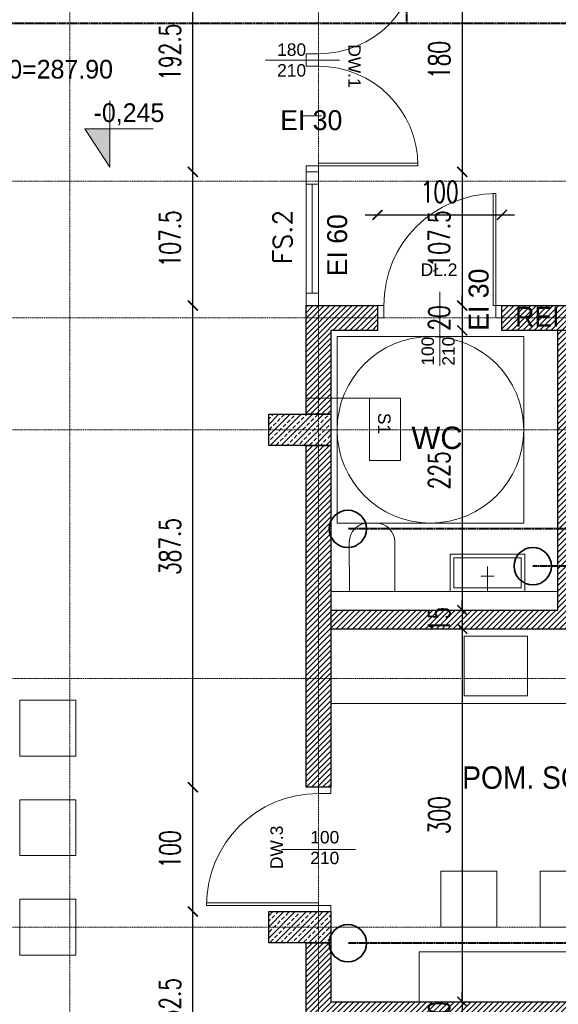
# Model space of a CAD drawing. Header units: millimetres. Extents: x -115268 to 140687, y -37779 to 24471.
# Tile 110 of 256: x 52450 to 52883, y -5489 to -4697. Entities that reach past the tile are written whole.
import ezdxf
from ezdxf.enums import TextEntityAlignment as Align

# ---------------------------------------------------------------- set-up
doc = ezdxf.new("R2010")
doc.units = ezdxf.units.MM
doc.header["$PDMODE"] = 2
doc.header["$PDSIZE"] = 1
for name, pattern in [('AUSGEZOGEN', [0]), ('DASHDOT', [1, 0.5, -0.25, 0, -0.25]), ('DASHED', [19.05, 12.7, -6.35])]:
    doc.linetypes.add(name, pattern=pattern)
doc.layers.get('0').update_dxf_attribs({"lineweight": 9})
for name, color, linetype, lineweight in [('A - STOLARKA - ZESTAWIENIE', 140, 'Continuous', 9), ('A opis', 1, 'Continuous', 13), ('A stolarka', 4, 'Continuous', 9), ('A wyp ruchome', 253, 'Continuous', 9), ('A_CIENKA', 7, 'Continuous', 9), ('A_HATCH', 8, 'Continuous', 9), ('A_KONSTRUKCJA', 3, 'Continuous', 25), ('A_MUROWANE', 30, 'Continuous', 25), ('A_OSIE', 1, 'DASHDOT', 9), ('\x9dciany', 7, 'Continuous', 9)]:
    doc.layers.add(name, color=color, linetype=linetype, lineweight=lineweight)
doc.layers.add('A_WYMIAR', color=253, linetype='Continuous', lineweight=5, transparency=0.2)
doc.styles.add('Arial', font='arial.ttf')
doc.styles.add('Arial CE', font='arial.ttf')
doc.styles.add('ROMANS', font='romanpl.shx', dxfattribs={"bigfont": 'romanbigpl.shx'})
doc.styles.add('romans 1-100', font='romans.shx', dxfattribs={"width": 0.7, "height": 17})
doc.dimstyles.new('___SKALA_1_100', dxfattribs={"dimscale": 10, "dimtxt": 17, "dimasz": 0.8, "dimexe": 2, "dimexo": 2, "dimgap": 1, "dimtad": 1, "dimdec": 4, "dimrnd": 0.5, "dimdsep": 46, "dimtxsty": 'romans 1-100', "dimblk": 'ARCHTICK', "dimcen": 0.1, "dimdle": 1, "dimse1": 1, "dimse2": 1, "dimadec": 0, "dimazin": 0, "dimtfac": 1, "dimtdec": 4, "dimtix": 1, "dimtmove": 0, "dimatfit": 3, "dimldrblk": 'ARCHTICK', "dimfxl": 6, "dimfxlon": 1, "dimtolj": 1, "dimarcsym": 0})

# ---------------------------------------------------------------- blocks, each defined once
blk = doc.blocks.new('AnonymMegaMac_nNn036')
at = {"layer": 'A stolarka', "color": 3, "linetype": 'AUSGEZOGEN', "lineweight": 0}
blk.add_line((38642.77, -7854.61), (38657.77, -7854.61), dxfattribs=at)
at = {"layer": 'A stolarka', "color": 7, "linetype": 'AUSGEZOGEN', "lineweight": 0}
for points in [[(38655.27, -7809.61), (38655.27, -7804.61), (38645.27, -7804.61), (38645.27, -7809.61)], [(38645.27, -7899.61), (38645.27, -7897.61), (38555.27, -7897.61), (38555.27, -7899.61)], [(38655.27, -7904.61), (38655.27, -7899.61), (38645.27, -7899.61), (38645.27, -7904.61)]]:
    blk.add_lwpolyline(points, close=True, dxfattribs=at)
at = {"layer": 'A stolarka', "color": 8, "linetype": 'AUSGEZOGEN', "lineweight": 0}
blk.add_arc((38645.27, -7899.61), 90, 90, 180, dxfattribs=at)
blk = doc.blocks.new('AnonymMegaMac_nNn050')
at = {"layer": 'A stolarka', "color": 3, "linetype": 'AUSGEZOGEN', "lineweight": 0}
blk.add_line((38742.77, -7402.11), (38742.77, -7417.11), dxfattribs=at)
at = {"layer": 'A stolarka', "color": 7, "linetype": 'AUSGEZOGEN', "lineweight": 0}
for points in [[(38787.77, -7404.61), (38785.77, -7404.61), (38785.77, -7314.61), (38787.77, -7314.61)], [(38697.77, -7414.61), (38692.77, -7414.61), (38692.77, -7404.61), (38697.77, -7404.61)], [(38792.77, -7414.61), (38787.77, -7414.61), (38787.77, -7404.61), (38792.77, -7404.61)]]:
    blk.add_lwpolyline(points, close=True, dxfattribs=at)
at = {"layer": 'A stolarka', "color": 8, "linetype": 'AUSGEZOGEN', "lineweight": 0}
blk.add_arc((38787.77, -7404.61), 90, 90, 180, dxfattribs=at)
blk = doc.blocks.new('bateria_nNn054')
at = {"layer": 'A wyp ruchome', "color": 8, "linetype": 'AUSGEZOGEN', "lineweight": 0}
for points in [[(38781.23, -7634.61), (38781.23, -7614.61)], [(38775.85, -7622.3), (38786.62, -7622.3)]]:
    blk.add_lwpolyline(points, dxfattribs=at)
blk = doc.blocks.new('bateria1_nNn053')
blk.add_blockref('bateria_nNn054', (0, 0))
blk = doc.blocks.new('_ArchTick')
at = {"color": 0, "linetype": 'ByBlock', "const_width": 0.15}
blk.add_lwpolyline([(-0.5, -0.5), (0.5, 0.5)], dxfattribs=at)
blk = doc.blocks.new('*D328')
at = {"layer": 'A_WYMIAR', "color": 0, "lineweight": -2, "transparency": 16777216}
blk.add_line((51510.09, -4206.63), (51510.09, -6646.63), dxfattribs=at)
at = {"layer": 'Defpoints', "color": 0, "transparency": 16777216}
for p in [(51680.47, -4216.63), (51510.09, -6636.63), (52680.47, -6636.63)]:
    blk.add_point(p, dxfattribs=at)
at = {"layer": 'A_WYMIAR', "color": 0, "lineweight": -2, "transparency": 16777216, "xscale": 8, "yscale": 8, "zscale": 8}
for p, rotation in [((51510.09, -4216.63), 90), ((51510.09, -6636.63), 270)]:
    blk.add_blockref('_ArchTick', p, dxfattribs=dict(at, rotation=rotation))
at = {"layer": 'A_WYMIAR', "color": 0, "transparency": 16777216, "insert": (51491.59, -5426.63), "char_height": 17, "attachment_point": 5, "rotation": 90, "style": 'romans 1-100'}
blk.add_mtext('\\A1;2420', dxfattribs=at)
blk = doc.blocks.new('*D221')
at = {"layer": 'A_WYMIAR', "color": 0, "lineweight": -2, "transparency": 16777216}
blk.add_line((51670.47, -7123.57), (54060.47, -7123.57), dxfattribs=at)
at = {"layer": 'Defpoints', "color": 0, "transparency": 16777216}
for p in [(51680.47, -4432.31), (54050.47, -6032.31), (54050.47, -7123.57)]:
    blk.add_point(p, dxfattribs=at)
at = {"layer": 'A_WYMIAR', "color": 0, "lineweight": -2, "transparency": 16777216, "xscale": 8, "yscale": 8, "zscale": 8, "rotation": 180}
blk.add_blockref('_ArchTick', (51680.47, -7123.57), dxfattribs=at)
at = {"layer": 'A_WYMIAR', "color": 0, "lineweight": -2, "transparency": 16777216, "xscale": 8, "yscale": 8, "zscale": 8}
blk.add_blockref('_ArchTick', (54050.47, -7123.57), dxfattribs=at)
at = {"layer": 'A_WYMIAR', "color": 0, "transparency": 16777216, "insert": (52865.47, -7105.07), "char_height": 17, "attachment_point": 5, "style": 'romans 1-100'}
blk.add_mtext('\\A1;2370', dxfattribs=at)
blk = doc.blocks.new('*D288')
at = {"layer": 'A_WYMIAR', "color": 0, "lineweight": -2, "transparency": 16777216}
blk.add_line((52806.06, -4629.13), (52806.06, -4829.13), dxfattribs=at)
at = {"layer": 'Defpoints', "color": 0, "transparency": 16777216}
for p in [(52700.47, -4639.13), (52685.47, -4819.13), (52806.06, -4819.13)]:
    blk.add_point(p, dxfattribs=at)
at = {"layer": 'A_WYMIAR', "color": 0, "lineweight": -2, "transparency": 16777216, "xscale": 8, "yscale": 8, "zscale": 8}
for p, rotation in [((52806.06, -4639.13), 90), ((52806.06, -4819.13), 270)]:
    blk.add_blockref('_ArchTick', p, dxfattribs=dict(at, rotation=rotation))
at = {"layer": 'A_WYMIAR', "color": 0, "transparency": 16777216, "insert": (52787.56, -4729.13), "char_height": 17, "attachment_point": 5, "rotation": 90, "style": 'romans 1-100'}
blk.add_mtext('\\A1;180', dxfattribs=at)
blk = doc.blocks.new('*D289')
at = {"layer": 'A_WYMIAR', "color": 0, "lineweight": -2, "transparency": 16777216}
blk.add_line((52806.06, -4809.13), (52806.06, -4936.63), dxfattribs=at)
at = {"layer": 'Defpoints', "color": 0, "transparency": 16777216}
for p in [(52685.47, -4819.13), (52701.7, -4926.63), (52806.06, -4926.63)]:
    blk.add_point(p, dxfattribs=at)
at = {"layer": 'A_WYMIAR', "color": 0, "lineweight": -2, "transparency": 16777216, "xscale": 8, "yscale": 8, "zscale": 8}
for p, rotation in [((52806.06, -4819.13), 90), ((52806.06, -4926.63), 270)]:
    blk.add_blockref('_ArchTick', p, dxfattribs=dict(at, rotation=rotation))
at = {"layer": 'A_WYMIAR', "color": 0, "transparency": 16777216, "insert": (52787.56, -4872.88), "char_height": 17, "attachment_point": 5, "rotation": 90, "style": 'romans 1-100'}
blk.add_mtext('\\A1;107.5', dxfattribs=at)
blk = doc.blocks.new('*D300')
at = {"layer": 'A_WYMIAR', "color": 0, "lineweight": -2, "transparency": 16777216}
for p, q in [((52806.06, -4926.63), (52806.06, -4918.63)), ((52806.06, -4926.63), (52806.06, -4946.63)), ((52806.06, -4946.63), (52806.06, -4954.63))]:
    blk.add_line(p, q, dxfattribs=at)
at = {"layer": 'Defpoints', "color": 0, "transparency": 16777216}
for p in [(52724.46, -4926.63), (52724.46, -4946.63), (52806.06, -4946.63)]:
    blk.add_point(p, dxfattribs=at)
at = {"layer": 'A_WYMIAR', "color": 0, "lineweight": -2, "transparency": 16777216, "xscale": 8, "yscale": 8, "zscale": 8}
for p, rotation in [((52806.06, -4926.63), 270), ((52806.06, -4946.63), 90)]:
    blk.add_blockref('_ArchTick', p, dxfattribs=dict(at, rotation=rotation))
at = {"layer": 'A_WYMIAR', "color": 0, "transparency": 16777216, "insert": (52787.56, -4936.63), "char_height": 17, "attachment_point": 5, "rotation": 90, "style": 'romans 1-100'}
blk.add_mtext('\\A1;20', dxfattribs=at)
blk = doc.blocks.new('*D301')
at = {"layer": 'A_WYMIAR', "color": 0, "lineweight": -2, "transparency": 16777216}
blk.add_line((52806.06, -4936.63), (52806.06, -5181.63), dxfattribs=at)
at = {"layer": 'Defpoints', "color": 0, "transparency": 16777216}
for p in [(52724.46, -4946.63), (52806.06, -5171.63), (52806.06, -5171.63)]:
    blk.add_point(p, dxfattribs=at)
at = {"layer": 'A_WYMIAR', "color": 0, "lineweight": -2, "transparency": 16777216, "xscale": 8, "yscale": 8, "zscale": 8}
for p, rotation in [((52806.06, -4946.63), 90), ((52806.06, -5171.63), 270)]:
    blk.add_blockref('_ArchTick', p, dxfattribs=dict(at, rotation=rotation))
at = {"layer": 'A_WYMIAR', "color": 0, "transparency": 16777216, "insert": (52787.56, -5059.13), "char_height": 17, "attachment_point": 5, "rotation": 90, "style": 'romans 1-100'}
blk.add_mtext('\\A1;225', dxfattribs=at)
blk = doc.blocks.new('*D302')
at = {"layer": 'A_WYMIAR', "color": 0, "lineweight": -2, "transparency": 16777216}
for p, q in [((52806.06, -5171.63), (52806.06, -5163.63)), ((52806.06, -5171.63), (52806.06, -5186.63)), ((52806.06, -5186.63), (52806.06, -5194.63))]:
    blk.add_line(p, q, dxfattribs=at)
at = {"layer": 'Defpoints', "color": 0, "transparency": 16777216}
for p in [(52806.06, -5171.63), (52802.11, -5186.63), (52806.06, -5186.63)]:
    blk.add_point(p, dxfattribs=at)
at = {"layer": 'A_WYMIAR', "color": 0, "lineweight": -2, "transparency": 16777216, "xscale": 8, "yscale": 8, "zscale": 8}
for p, rotation in [((52806.06, -5171.63), 270), ((52806.06, -5186.63), 90)]:
    blk.add_blockref('_ArchTick', p, dxfattribs=dict(at, rotation=rotation))
at = {"layer": 'A_WYMIAR', "color": 0, "transparency": 16777216, "insert": (52787.56, -5179.13), "char_height": 17, "attachment_point": 5, "rotation": 90, "style": 'romans 1-100'}
blk.add_mtext('\\A1;15', dxfattribs=at)
blk = doc.blocks.new('*D303')
at = {"layer": 'A_WYMIAR', "color": 0, "lineweight": -2, "transparency": 16777216}
blk.add_line((52806.06, -5176.63), (52806.06, -5496.63), dxfattribs=at)
at = {"layer": 'Defpoints', "color": 0, "transparency": 16777216}
for p in [(52802.11, -5186.63), (52802.11, -5486.63), (52806.06, -5486.63)]:
    blk.add_point(p, dxfattribs=at)
at = {"layer": 'A_WYMIAR', "color": 0, "lineweight": -2, "transparency": 16777216, "xscale": 8, "yscale": 8, "zscale": 8}
for p, rotation in [((52806.06, -5186.63), 90), ((52806.06, -5486.63), 270)]:
    blk.add_blockref('_ArchTick', p, dxfattribs=dict(at, rotation=rotation))
at = {"layer": 'A_WYMIAR', "color": 0, "transparency": 16777216, "insert": (52787.56, -5336.63), "char_height": 17, "attachment_point": 5, "rotation": 90, "style": 'romans 1-100'}
blk.add_mtext('\\A1;300', dxfattribs=at)
blk = doc.blocks.new('*D304')
at = {"layer": 'A_WYMIAR', "color": 0, "lineweight": -2, "transparency": 16777216}
for p, q in [((52806.06, -5486.63), (52806.06, -5478.63)), ((52806.06, -5486.63), (52806.06, -5506.63)), ((52806.06, -5506.63), (52806.06, -5514.63))]:
    blk.add_line(p, q, dxfattribs=at)
at = {"layer": 'Defpoints', "color": 0, "transparency": 16777216}
for p in [(52802.11, -5486.63), (52802.11, -5506.63), (52806.06, -5506.63)]:
    blk.add_point(p, dxfattribs=at)
at = {"layer": 'A_WYMIAR', "color": 0, "lineweight": -2, "transparency": 16777216, "xscale": 8, "yscale": 8, "zscale": 8}
for p, rotation in [((52806.06, -5486.63), 270), ((52806.06, -5506.63), 90)]:
    blk.add_blockref('_ArchTick', p, dxfattribs=dict(at, rotation=rotation))
at = {"layer": 'A_WYMIAR', "color": 0, "transparency": 16777216, "insert": (52787.56, -5496.63), "char_height": 17, "attachment_point": 5, "rotation": 90, "style": 'romans 1-100'}
blk.add_mtext('\\A1;20', dxfattribs=at)
blk = doc.blocks.new('*D592')
at = {"layer": 'A_WYMIAR', "color": 0, "lineweight": -2, "transparency": 16777216}
blk.add_line((52589.54, -5576.63), (52589.54, -5404.13), dxfattribs=at)
at = {"layer": 'Defpoints', "color": 0, "transparency": 16777216}
for p in [(52589.54, -5414.13), (52680.47, -5414.13), (52680.47, -5566.63)]:
    blk.add_point(p, dxfattribs=at)
at = {"layer": 'A_WYMIAR', "color": 0, "lineweight": -2, "transparency": 16777216, "xscale": 8, "yscale": 8, "zscale": 8}
for p, rotation in [((52589.54, -5414.13), 90), ((52589.54, -5566.63), 270)]:
    blk.add_blockref('_ArchTick', p, dxfattribs=dict(at, rotation=rotation))
at = {"layer": 'A_WYMIAR', "color": 0, "transparency": 16777216, "insert": (52571.04, -5490.38), "char_height": 17, "attachment_point": 5, "rotation": 90, "style": 'romans 1-100'}
blk.add_mtext('\\A1;152.5', dxfattribs=at)
blk = doc.blocks.new('*D593')
at = {"layer": 'A_WYMIAR', "color": 0, "lineweight": -2, "transparency": 16777216}
blk.add_line((52589.54, -5424.13), (52589.54, -5304.13), dxfattribs=at)
at = {"layer": 'Defpoints', "color": 0, "transparency": 16777216}
for p in [(52589.54, -5314.13), (52680.47, -5314.13), (52680.47, -5414.13)]:
    blk.add_point(p, dxfattribs=at)
at = {"layer": 'A_WYMIAR', "color": 0, "lineweight": -2, "transparency": 16777216, "xscale": 8, "yscale": 8, "zscale": 8}
for p, rotation in [((52589.54, -5314.13), 90), ((52589.54, -5414.13), 270)]:
    blk.add_blockref('_ArchTick', p, dxfattribs=dict(at, rotation=rotation))
at = {"layer": 'A_WYMIAR', "color": 0, "transparency": 16777216, "insert": (52571.04, -5364.13), "char_height": 17, "attachment_point": 5, "rotation": 90, "style": 'romans 1-100'}
blk.add_mtext('\\A1;100', dxfattribs=at)
blk = doc.blocks.new('*D594')
at = {"layer": 'A_WYMIAR', "color": 0, "lineweight": -2, "transparency": 16777216}
blk.add_line((52589.54, -5324.13), (52589.54, -4916.63), dxfattribs=at)
at = {"layer": 'Defpoints', "color": 0, "transparency": 16777216}
for p in [(52589.54, -4926.63), (52680.47, -4926.63), (52680.47, -5314.13)]:
    blk.add_point(p, dxfattribs=at)
at = {"layer": 'A_WYMIAR', "color": 0, "lineweight": -2, "transparency": 16777216, "xscale": 8, "yscale": 8, "zscale": 8}
for p, rotation in [((52589.54, -4926.63), 90), ((52589.54, -5314.13), 270)]:
    blk.add_blockref('_ArchTick', p, dxfattribs=dict(at, rotation=rotation))
at = {"layer": 'A_WYMIAR', "color": 0, "transparency": 16777216, "insert": (52571.04, -5120.38), "char_height": 17, "attachment_point": 5, "rotation": 90, "style": 'romans 1-100'}
blk.add_mtext('\\A1;387.5', dxfattribs=at)
blk = doc.blocks.new('*D595')
at = {"layer": 'A_WYMIAR', "color": 0, "lineweight": -2, "transparency": 16777216}
blk.add_line((52589.54, -4936.63), (52589.54, -4809.13), dxfattribs=at)
at = {"layer": 'Defpoints', "color": 0, "transparency": 16777216}
for p in [(52589.54, -4819.13), (52680.47, -4819.13), (52680.47, -4926.63)]:
    blk.add_point(p, dxfattribs=at)
at = {"layer": 'A_WYMIAR', "color": 0, "lineweight": -2, "transparency": 16777216, "xscale": 8, "yscale": 8, "zscale": 8}
for p, rotation in [((52589.54, -4819.13), 90), ((52589.54, -4926.63), 270)]:
    blk.add_blockref('_ArchTick', p, dxfattribs=dict(at, rotation=rotation))
at = {"layer": 'A_WYMIAR', "color": 0, "transparency": 16777216, "insert": (52571.04, -4872.88), "char_height": 17, "attachment_point": 5, "rotation": 90, "style": 'romans 1-100'}
blk.add_mtext('\\A1;107.5', dxfattribs=at)
blk = doc.blocks.new('*D596')
at = {"layer": 'A_WYMIAR', "color": 0, "lineweight": -2, "transparency": 16777216}
blk.add_line((52589.54, -4829.13), (52589.54, -4616.63), dxfattribs=at)
at = {"layer": 'Defpoints', "color": 0, "transparency": 16777216}
for p in [(52589.54, -4626.63), (52680.47, -4626.63), (52680.47, -4819.13)]:
    blk.add_point(p, dxfattribs=at)
at = {"layer": 'A_WYMIAR', "color": 0, "lineweight": -2, "transparency": 16777216, "xscale": 8, "yscale": 8, "zscale": 8}
for p, rotation in [((52589.54, -4626.63), 90), ((52589.54, -4819.13), 270)]:
    blk.add_blockref('_ArchTick', p, dxfattribs=dict(at, rotation=rotation))
at = {"layer": 'A_WYMIAR', "color": 0, "transparency": 16777216, "insert": (52571.04, -4722.88), "char_height": 17, "attachment_point": 5, "rotation": 90, "style": 'romans 1-100'}
blk.add_mtext('\\A1;192.5', dxfattribs=at)
blk = doc.blocks.new('*D629')
at = {"layer": 'A_WYMIAR', "color": 0, "lineweight": -2, "transparency": 16777216}
blk.add_line((52727.97, -4853.67), (52847.97, -4853.67), dxfattribs=at)
at = {"layer": 'Defpoints', "color": 0, "transparency": 16777216}
for p in [(52837.97, -4853.67), (52737.97, -4926.63), (52837.97, -4926.63)]:
    blk.add_point(p, dxfattribs=at)
at = {"layer": 'A_WYMIAR', "color": 0, "lineweight": -2, "transparency": 16777216, "xscale": 8, "yscale": 8, "zscale": 8, "rotation": 180}
blk.add_blockref('_ArchTick', (52737.97, -4853.67), dxfattribs=at)
at = {"layer": 'A_WYMIAR', "color": 0, "lineweight": -2, "transparency": 16777216, "xscale": 8, "yscale": 8, "zscale": 8}
blk.add_blockref('_ArchTick', (52837.97, -4853.67), dxfattribs=at)
at = {"layer": 'A_WYMIAR', "color": 0, "transparency": 16777216, "insert": (52787.97, -4835.17), "char_height": 17, "attachment_point": 5, "style": 'romans 1-100'}
blk.add_mtext('\\A1;100', dxfattribs=at)
blk = doc.blocks.new('*U2077')
at = {"lineweight": 5, "ltscale": 0.25}
h = blk.add_hatch(dxfattribs=at)
h.set_pattern_fill('ANSI33', color=256, style=0)
h.set_pattern_definition([(45, (0, -25), (-4.4901, 4.4901), []), (45, (4.49, -25), (-4.4901, 4.4901), [3.175, -1.5875])])
h.paths.add_polyline_path([(0, 0), (0, -50), (25, -50), (25, 0)])
blk.add_lwpolyline([(0, 0), (0, -50), (25, -50), (25, 0)], close=True)
blk = doc.blocks.new('1 słupy parter Wola swietlica')
at = {"xscale": -1, "rotation": 270}
for p in [(982.5, -785), (982.5, -1185)]:
    blk.add_blockref('*U2077', p, dxfattribs=at)
blk = doc.blocks.new('AnonymMegaMac_nNn057')
at = {"layer": 'A stolarka', "color": 3, "linetype": 'AUSGEZOGEN', "lineweight": 0}
blk.add_line((38647.77, -7149.61), (38632.77, -7149.61), dxfattribs=at)
at = {"layer": 'A stolarka', "color": 7, "linetype": 'AUSGEZOGEN', "lineweight": 0}
for points in [[(38635.27, -7104.61), (38635.27, -7109.61), (38645.27, -7109.61), (38645.27, -7104.61)], [(38645.27, -7109.61), (38645.27, -7111.61), (38725.27, -7111.61), (38725.27, -7109.61)], [(38635.27, -7189.61), (38635.27, -7194.61), (38645.27, -7194.61), (38645.27, -7189.61)]]:
    blk.add_lwpolyline(points, close=True, dxfattribs=at)
at = {"layer": 'A stolarka', "color": 8, "linetype": 'AUSGEZOGEN', "lineweight": 0}
blk.add_arc((38645.27, -7109.61), 80, 270, 0, dxfattribs=at)
blk = doc.blocks.new('AnonymMegaMac_nNn058')
at = {"layer": 'A stolarka', "color": 3, "linetype": 'AUSGEZOGEN', "lineweight": 0}
blk.add_line((38647.77, -7239.61), (38632.77, -7239.61), dxfattribs=at)
at = {"layer": 'A stolarka', "color": 7, "linetype": 'AUSGEZOGEN', "lineweight": 0}
for points in [[(38635.27, -7199.61), (38635.27, -7194.61), (38645.27, -7194.61), (38645.27, -7199.61)], [(38645.27, -7279.61), (38645.27, -7277.61), (38725.27, -7277.61), (38725.27, -7279.61)], [(38635.27, -7284.61), (38635.27, -7279.61), (38645.27, -7279.61), (38645.27, -7284.61)]]:
    blk.add_lwpolyline(points, close=True, dxfattribs=at)
at = {"layer": 'A stolarka', "color": 8, "linetype": 'AUSGEZOGEN', "lineweight": 0}
blk.add_arc((38645.27, -7279.61), 80, 0, 90, dxfattribs=at)

msp = doc.modelspace()

# ---------------------------------------------------------------- hatches: boundary and pattern name
at = {"layer": 'A_CIENKA', "transparency": 33554687}
h = msp.add_hatch(color=256, dxfattribs=at)
h.dxf.hatch_style = 1
h.paths.add_polyline_path([(52522.66471, -4784.6055), (52502.66471, -4784.6055), (52522.66471, -4815.38858)])
at = {"layer": 'A_HATCH', "transparency": 33554687}
h = msp.add_hatch(dxfattribs=at)
h.set_pattern_fill('ANSI31', color=256, angle=-2e-14)
h.paths.add_polyline_path([(53100.46936, -6009.74214), (53080.46936, -6009.74214), (53080.46936, -6426.62645), (53100.46936, -6426.62645)])
h.paths.add_polyline_path([(53100.46936, -5426.62645), (53080.46936, -5426.62645), (53080.46936, -5486.62645), (52700.46936, -5486.62645), (52700.46936, -5439.12645), (52680.46936, -5439.12645), (52680.46936, -5566.62645), (52700.46936, -5566.62645), (52700.46936, -5506.62645), (53080.46936, -5506.62645), (53080.46936, -5566.62645), (53100.46936, -5566.62645)])
h.paths.add_polyline_path([(53100.46936, -4926.62645), (53042.96936, -4926.62645), (53042.96936, -4946.62645), (53080.46936, -4946.62645), (53080.46936, -5326.62645), (53100.46936, -5326.62645)])
h.paths.add_polyline_path([(52942.96936, -4926.62645), (52837.96936, -4926.62645), (52837.96936, -4946.62645), (52942.96936, -4946.62645)])
h.paths.add_polyline_path([(53695.46936, -5826.62645), (53555.46936, -5826.62645), (53555.46936, -5846.62645), (53670.46936, -5846.62645), (53670.46936, -6026.62645), (53690.46936, -6026.62645), (53690.46936, -5846.62645), (53695.46936, -5846.62645)])
h.paths.add_polyline_path([(53690.46936, -6026.62645), (53670.46936, -6026.62645), (53670.46936, -6126.62645), (53690.46936, -6126.62645)])
h.paths.add_polyline_path([(53690.46936, -6126.62645), (53670.46936, -6126.62645), (53670.46936, -6181.62645), (53690.46936, -6181.62645)])
h.paths.add_polyline_path([(53940.46936, -5826.62645), (53790.46936, -5826.62645), (53790.46936, -5846.62645), (53940.46936, -5846.62645)])
h.paths.add_polyline_path([(53940.46936, -5826.62645), (53940.46936, -5846.62645)], flags=17)
h.paths.add_polyline_path([(53790.46936, -5826.62645), (53785.46936, -5826.62645), (53785.46936, -5846.62645), (53790.46936, -5846.62645)])
h.paths.add_polyline_path([(53325.46936, -5826.62645), (53325.46936, -5846.62645), (53465.46936, -5846.62645), (53465.46936, -5826.62645)])
h.paths.add_polyline_path([(53300.46936, -5851.62645), (53280.46936, -5851.62645), (53280.46936, -5966.62645), (53290.46936, -5966.62645), (53300.46936, -5966.62645)])
h.paths.add_polyline_path([(53300.46936, -5439.12645), (53280.46936, -5439.12645), (53280.46936, -5813.62645), (53300.46936, -5813.62645)])
h.paths.add_polyline_path([(53280.46936, -5014.12645), (53300.46936, -5014.12645), (53300.46936, -4926.62645), (53280.46936, -4926.62645)])
h.paths.add_polyline_path([(53300.46936, -5039.12645), (53280.46936, -5039.12645), (53280.46936, -5414.12645), (53300.46936, -5414.12645)])
h.paths.add_polyline_path([(52700.46936, -5839.12645), (52680.46936, -5839.12645), (52680.46936, -5909.74214), (52700.46936, -5909.74214)])
h.paths.add_polyline_path([(52700.46936, -5814.12645), (52700.46936, -5826.62645), (53080.46936, -5826.62645), (53080.46936, -5909.74214), (53100.46936, -5909.74214), (53100.46936, -5666.62645), (53080.46936, -5666.62645), (53080.46936, -5806.62645), (52700.46936, -5806.62645), (52700.46936, -5666.62645), (52680.46936, -5666.62645), (52680.46936, -5814.12645)])
h.paths.add_polyline_path([(52680.46936, -5014.12645), (52700.46936, -5014.12645), (52700.46936, -4946.62645), (52737.96936, -4946.62645), (52737.96936, -4926.62645), (52680.46936, -4926.62645)])
h.paths.add_polyline_path([(52700.46936, -5039.12645), (52680.46936, -5039.12645), (52680.46936, -5314.12645), (52700.46936, -5314.12645)])
h = msp.add_hatch(dxfattribs=at)
h.set_pattern_fill('ANSI31', color=256, angle=-2e-14)
h.paths.add_polyline_path([(53080.46923, -5171.62645), (52897.96936, -5171.62645), (52897.96936, -4946.62645), (52882.96936, -4946.62645), (52882.96936, -5171.62645), (52700.46936, -5171.62645), (52700.46936, -5186.62645), (53080.46923, -5186.62645)])

# ---------------------------------------------------------------- linework, layer by layer
at = {"layer": 'A opis', "color": 0, "ltscale": 0.5}
for p, q in [((52707.37743, -4729.12645), (52647.87971, -4729.12645)), ((52787.97431, -4975.10014), (52787.97431, -4915.60242)), ((52660.7205, -5364.12645), (52720.21822, -5364.12645))]:
    msp.add_line(p, q, dxfattribs=at)
at = {"layer": 'A stolarka'}
for p, q in [((52690.46936, -4926.62645), (52690.46936, -4819.12645)), ((52680.46936, -4916.62645), (52680.46936, -4829.12645)), ((52685.46936, -4916.62645), (52685.46936, -4829.12645))]:
    msp.add_line(p, q, dxfattribs=at)
for points in [[(52690.46936, -4829.12645), (52690.46936, -4819.12645), (52680.46936, -4819.12645), (52680.46936, -4829.12645), (52690.46936, -4829.12645)], [(52690.46936, -4926.62645), (52690.46936, -4916.62645), (52680.46936, -4916.62645), (52680.46936, -4926.62645), (52690.46936, -4926.62645)]]:
    msp.add_lwpolyline(points, dxfattribs=at)
at = {"layer": 'A wyp ruchome'}
for p, q in [((52858.49248, -5192.62645), (52858.49248, -5240.62645)), ((52700.46936, -5246.62645), (53080.46936, -5246.62645))]:
    msp.add_line(p, q, dxfattribs=at)
msp.add_lwpolyline([(52751.79465, -5156.65991), (52751.77805, -5116.65991, 0.414213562), (52736.77182, -5101.66614), (52730.27138, -5101.66932, 0.414204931), (52715.27761, -5116.6751), (52715.29303, -5156.67451), (52751.79465, -5156.65888)], format="xyb", dxfattribs=at)
for points in [[(52796.43711, -5126.62461), (52856.43711, -5126.62461), (52856.43711, -5156.62461), (52796.43711, -5156.62461)], [(52799.43711, -5129.62461), (52853.43711, -5129.62461), (52853.43711, -5153.62461), (52799.43711, -5153.62461)], [(52450.46936, -5244.12645), (52495.46936, -5244.12645), (52495.46936, -5289.12645), (52450.46936, -5289.12645)], [(52450.46936, -5324.12645), (52495.46936, -5324.12645), (52495.46936, -5369.12645), (52450.46936, -5369.12645)], [(52788.82716, -5426.62645), (52788.82716, -5381.62645), (52833.82716, -5381.62645), (52833.82716, -5426.62645)], [(52868.82716, -5426.62645), (52868.82716, -5381.62645), (52913.82716, -5381.62645), (52913.82716, -5426.62645)], [(52450.46936, -5404.12645), (52495.46936, -5404.12645), (52495.46936, -5449.12645), (52450.46936, -5449.12645)]]:
    msp.add_lwpolyline(points, close=True, dxfattribs=at)
for points in [[(52882.96936, -5156.62475), (52700.46936, -5156.62317), (52700.46936, -5186.62645)], [(52858.49248, -5240.62645), (52807.49248, -5240.62645), (52807.49248, -5192.62645), (52858.49248, -5192.62645)], [(52771.32716, -5446.62645), (53011.32716, -5446.62645), (53011.32716, -5486.62645)], [(52771.32716, -5486.62645), (52771.32716, -5446.62645)]]:
    msp.add_lwpolyline(points, dxfattribs=at)
at = {"layer": 'A_CIENKA'}
msp.add_lwpolyline([(52522.66471, -4761.96043), (52522.66471, -4815.38858), (52502.66471, -4784.6055), (52522.66471, -4784.6055), (52557.57511, -4784.6055)], dxfattribs=at)
at = {"layer": 'A_KONSTRUKCJA', "color": 240, "linetype": 'DASHED', "lineweight": 40, "ltscale": 0.05, "true_color": 0xed1f24}
for p, q in [((52761.47892, -4699.875), (52761.47892, -4569.09725)), ((53911.97665, -4699.875), (51831.05743, -4699.875)), ((53220.46936, -5136.25729), (52862.7772, -5136.25729))]:
    msp.add_line(p, q, dxfattribs=at)
at = {"layer": 'A_KONSTRUKCJA', "color": 177, "linetype": 'DASHED', "lineweight": 40, "ltscale": 0.05, "true_color": 0x293189}
for p, q in [((53250.46936, -5106.25729), (52714.07126, -5106.25729)), ((53250.46936, -5439.55075), (52714.07126, -5439.55075))]:
    msp.add_line(p, q, dxfattribs=at)
at = {"layer": 'A_MUROWANE'}
msp.add_line((52700.46936, -5186.62645), (53080.46936, -5186.62645), dxfattribs=at)
for points in [[(52737.96936, -4946.62645), (52700.46936, -4946.62645), (52700.46936, -5014.12645), (52680.46936, -5014.12645), (52680.46936, -4926.62645), (52737.96936, -4926.62645)], [(52837.96936, -4926.62645), (52942.96936, -4926.62645), (52942.96936, -4946.62645), (52837.96936, -4946.62645)], [(52700.46936, -5314.12645), (52680.46936, -5314.12645), (52680.46936, -5039.12645), (52700.46936, -5039.12645)], [(52700.46936, -5439.12645), (52700.46936, -5486.62645), (53080.46936, -5486.62645), (53080.46936, -5426.62645), (53100.46936, -5426.62645), (53100.46936, -5566.62645), (53080.46936, -5566.62645), (53080.46936, -5506.62645), (52700.46936, -5506.62645), (52700.46936, -5566.62645), (52680.46936, -5566.62645), (52680.46936, -5439.12645)]]:
    msp.add_lwpolyline(points, close=True, dxfattribs=at)
msp.add_lwpolyline([(52700.46936, -5171.62645), (52882.96936, -5171.62645), (52882.96936, -4946.62645)], dxfattribs=at)
at = {"layer": 'A_OSIE', "ltscale": 0.3, "transparency": 33554559}
for p, q in [((52490.46936, -7140.05215), (52490.46936, -3902.99015)), ((52690.46936, -7140.05215), (52690.46936, -3902.99015)), ((54341.80835, -4826.62645), (51440.84596, -4826.62645)), ((51440.84596, -4936.62645), (54341.80835, -4936.62645)), ((54341.80835, -5026.62645), (51440.84596, -5026.62645)), ((54341.80835, -5226.62645), (51440.84596, -5226.62645)), ((54341.80835, -5426.62645), (51440.84596, -5426.62645))]:
    msp.add_line(p, q, dxfattribs=at)
at = {"layer": 'A_WYMIAR'}
msp.add_lwpolyline([(52680.46936, -5001.22796), (52756.544, -5001.22796), (52756.544, -5051.22796), (52736.544, -5051.22796), (52731.544, -5051.22796), (52731.544, -5001.22796)], dxfattribs=at)
at = {"layer": 'A_WYMIAR', "color": 177, "lineweight": 35, "true_color": 0x293189}
for centre in [(52714.07126, -5106.25729), (52714.07126, -5439.55075)]:
    msp.add_circle(centre, 15, dxfattribs=at)
at = {"layer": 'A_WYMIAR', "color": 240, "lineweight": 35, "true_color": 0xed1f24}
msp.add_circle((52862.7772, -5136.25729), 15, dxfattribs=at)
at = {"layer": '\x9dciany'}
for p, q in [((52705.46936, -4951.62645), (52855.46936, -4951.62645)), ((52705.46936, -5101.62645), (52705.46936, -4951.62645)), ((52855.46936, -5101.62645), (52855.46936, -4951.62645)), ((52705.46936, -5101.62645), (52855.46936, -5101.62645))]:
    msp.add_line(p, q, dxfattribs=at)
msp.add_circle((52780.46936, -5026.62645), 75, dxfattribs=at)

# ---------------------------------------------------------------- block references
msp.add_blockref('bateria1_nNn053', (14045.20271, 2477.98413))
at = {"layer": 'A stolarka'}
for name, p in [('AnonymMegaMac_nNn057', (14045.20271, 2465.48413)), ('AnonymMegaMac_nNn058', (14045.20271, 2465.48413)), ('AnonymMegaMac_nNn050', (14045.20271, 2477.98413)), ('AnonymMegaMac_nNn036', (14045.20271, 2490.48413))]:
    msp.add_blockref(name, p, dxfattribs=at)
at = {"layer": 'A_KONSTRUKCJA'}
msp.add_blockref('1 słupy parter Wola swietlica', (51717.96936, -4254.12645), dxfattribs=at)

# ---------------------------------------------------------------- texts
at = {"layer": 'A - STOLARKA - ZESTAWIENIE', "color": 7, "insert": (52654.08571, -4893.23057), "char_height": 15, "width": 1942.4424976, "attachment_point": 1, "rotation": 90, "style": 'ROMANS'}
msp.add_mtext('{\\Fromans|c238;FS.2}', dxfattribs=at)
at = {"layer": 'A_CIENKA', "char_height": 15, "attachment_point": 1}
for s, insert in [('%%P0,00=287.90', (52402.16228, -4729.01332)), ('-0,245', (52509.67647, -4763.98977))]:
    msp.add_mtext_dynamic_manual_height_columns(s, width=48.770906, gutter_width=17.5, heights=[0], dxfattribs=dict(at, insert=insert))
at = {"layer": 'A_WYMIAR', "color": 7}
for s, rotation, p in [('EI 30', 360, (52659.68563, -4785.50626)), ('EI 60', 90, (52713.47796, -4903.07039)), ('EI 30', 90, (52827.23934, -4946.87682)), ('REI 60', 360, (52848.59087, -4943.57658))]:
    msp.add_text(s, height=16, rotation=rotation, dxfattribs=at).set_placement(p)
at = {"layer": 'A_WYMIAR', "char_height": 10, "attachment_point": 1, "style": 'Arial'}
for s, width, heights, insert in [('180\\P210', 89.6345912, [30.02254], (52657.24638, -4715.77286)), ('DŁ.2', 473.6976626, [9.22219], (52772.65204, -4892.77336)), ('100\\P210', 89.6345912, [30.02254], (52683.88187, -5349.28842))]:
    msp.add_mtext_dynamic_manual_height_columns(s, width=width, gutter_width=1.25, heights=heights, dxfattribs=dict(at, insert=insert))
for s, width, heights, insert, rotation in [('DW.1', 473.6976626, [9.22219], (52724.47465, -4716.48659), 270), ('100\\P210', 89.6345912, [30.02254], (52773.31524, -4974.96739), 90), ('S1', 473.6976626, [9.22219], (52748.44442, -5012.92879), 270), ('DW.3', 473.6976626, [9.22219], (52651.83077, -5379.93296), 90)]:
    msp.add_mtext_dynamic_manual_height_columns(s, width=width, gutter_width=1.25, heights=heights, dxfattribs=dict(at, insert=insert, rotation=rotation))
at = {"layer": '\x9dciany', "style": 'Arial CE', "width": 0.979625}
msp.add_text('WC', height=18, dxfattribs=at).set_placement((52765.20271, -5042.01587), (52806.24271, -5042.01587), align=Align.FIT)
at = {"layer": '\x9dciany', "color": 7, "linetype": 'Continuous', "lineweight": 35, "style": 'Arial CE', "width": 0.900532}
msp.add_text('POM. SOCJALNE', height=18, rotation=360, dxfattribs=at).set_placement((52806.05601, -5315.33895), (52989.76821, -5315.33895), align=Align.FIT)

# ---------------------------------------------------------------- dimensions: what is measured, and where the dimension line sits
at = {"layer": 'A_WYMIAR'}
for base, p1, p2, picture, middle in [((51510.08906, -6636.62645), (51680.46936, -4216.62645), (52680.46936, -6636.62645), '*D328', (51491.58906, -5426.62645)), ((52806.05601, -4946.62645), (52724.46441, -4926.62645), (52724.46441, -4946.62645), '*D300', (52787.55601, -4936.62645))]:
    dim = msp.add_linear_dim(base=base, p1=p1, p2=p2, angle=90, dimstyle='___SKALA_1_100', dxfattribs=at)
    dim.commit()
    dim.dimension.update_dxf_attribs({"geometry": picture, "text_midpoint": middle})
for base, p1, p2, picture, middle in [((54050.46936, -7123.56551), (51680.46936, -4432.31309), (54050.46936, -6032.31309), '*D221', (52865.46936, -7105.06551)), ((52837.96936, -4853.67139), (52737.96936, -4926.62645), (52837.96936, -4926.62645), '*D629', (52787.96936, -4835.17139))]:
    dim = msp.add_linear_dim(base=base, p1=p1, p2=p2, dimstyle='___SKALA_1_100', dxfattribs=at)
    dim.commit()
    dim.dimension.update_dxf_attribs({"geometry": picture, "text_midpoint": middle})
for base, p1, p2, picture, middle in [((52589.53519, -4626.62645), (52680.46936, -4819.12645), (52680.46936, -4626.62645), '*D596', (52571.03519, -4722.87645)), ((52806.05601, -4819.12645), (52700.46936, -4639.12645), (52685.46936, -4819.12645), '*D288', (52787.55601, -4729.12645)), ((52589.53519, -4819.12645), (52680.46936, -4926.62645), (52680.46936, -4819.12645), '*D595', (52571.03519, -4872.87645)), ((52806.05601, -4926.62645), (52685.46936, -4819.12645), (52701.70232, -4926.62645), '*D289', (52787.55601, -4872.87645)), ((52589.53519, -4926.62645), (52680.46936, -5314.12645), (52680.46936, -4926.62645), '*D594', (52571.03519, -5120.37645)), ((52806.05601, -5171.62645), (52724.46441, -4946.62645), (52806.05601, -5171.62645), '*D301', (52787.55601, -5059.12645)), ((52806.05601, -5186.62645), (52806.05601, -5171.62645), (52802.11203, -5186.62645), '*D302', (52787.55601, -5179.12645)), ((52806.05601, -5486.62645), (52802.11203, -5186.62645), (52802.11203, -5486.62645), '*D303', (52787.55601, -5336.62645)), ((52589.53519, -5314.12645), (52680.46936, -5414.12645), (52680.46936, -5314.12645), '*D593', (52571.03519, -5364.12645)), ((52589.53519, -5414.12645), (52680.46936, -5566.62645), (52680.46936, -5414.12645), '*D592', (52571.03519, -5490.37645)), ((52806.05601, -5506.62645), (52802.11203, -5486.62645), (52802.11203, -5506.62645), '*D304', (52787.55601, -5496.62645))]:
    dim = msp.add_linear_dim(base=base, p1=p1, p2=p2, angle=90, dimstyle='___SKALA_1_100', override={"dimtmove": 1}, dxfattribs=at)
    dim.commit()
    dim.dimension.update_dxf_attribs({"geometry": picture, "text_midpoint": middle})

doc.saveas('drawing.dxf')
